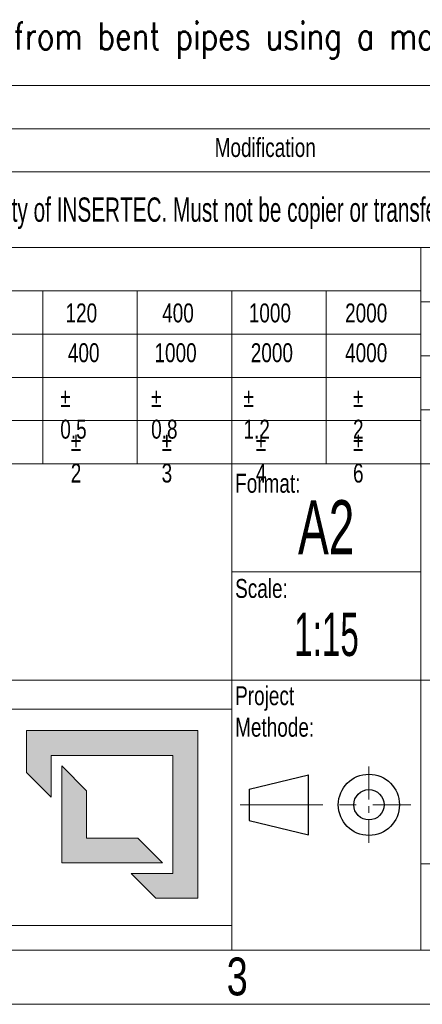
# Model space of a CAD drawing. Header units: millimetres. Extents: x 0 to 1392, y 0 to 716.
# Tile 26 of 29: x 1255 to 1294, y 292 to 386. Entities that reach past the tile are written whole.
import ezdxf

# ---------------------------------------------------------------- set-up
doc = ezdxf.new("R2010")
doc.units = ezdxf.units.MM
doc.header["$LTSCALE"] = 0.25
doc.linetypes.add('CENTER', pattern=[50.8, 31.75, -6.35, 6.35, -6.35])
doc.linetypes.add('CENTERX2', pattern=[20.32, 12.7, -2.54, 2.54, -2.54])
doc.layers.add('SLD-0', color=179, linetype='Continuous')
doc.styles.add('AdskIsoMetric', font='romans.shx', dxfattribs={"width": 0.8, "height": 2.5})
doc.styles.add('SLDTEXTSTYLE1', font='TXT', dxfattribs={"width": 0.574367})
doc.styles.add('SLDTEXTSTYLE2', font='TXT', dxfattribs={"width": 0.638186})
doc.styles.add('SLDTEXTSTYLE3', font='TXT', dxfattribs={"width": 0.75})

# ---------------------------------------------------------------- blocks, each defined once
blk = doc.blocks.new('cajetin')
at = {"color": 7, "linetype": 'Continuous', "lineweight": 18}
for p, q in [((853.5, 7.5), (7.5, 7.5)), ((861, 0), (0, 0))]:
    blk.add_line(p, q, dxfattribs=at)
at = {"color": 7, "linetype": 'Continuous', "lineweight": 0, "insert": (693.01, 6.49), "char_height": 5.25, "attachment_point": 2, "style": 'SLDTEXTSTYLE3'}
blk.add_mtext('3', dxfattribs=at)
blk = doc.blocks.new('LOGO_sombreado')
at = {"linetype": 'Continuous'}
for points in [[(69.338, 18.023), (53.486, 18.023), (53.486, 14.148), (55.776, 11.858), (55.776, 15.733), (67.048, 15.733), (67.048, 4.812), (63.173, 4.812), (65.463, 2.523), (69.338, 2.523)], [(59.044, 12.465), (56.754, 14.754), (56.754, 5.791), (66.07, 5.791), (63.78, 8.081), (59.044, 8.081)]]:
    blk.add_hatch(color=7, dxfattribs=at).paths.add_polyline_path(points, flags=0)
at = {"color": 7, "linetype": 'Continuous', "lineweight": 18}
for p, q in [((0, 20), (72.5, 20)), ((72.5, 20), (72.502, 20.001)), ((72.5, 20), (72.5, 0)), ((53.486, 14.148), (53.486, 18.023)), ((53.486, 18.023), (69.338, 18.023)), ((69.338, 18.023), (69.338, 2.523)), ((67.048, 15.733), (55.776, 15.733)), ((55.776, 15.733), (55.776, 11.858)), ((67.048, 4.812), (67.048, 15.733)), ((56.754, 5.791), (56.754, 14.754)), ((56.754, 14.754), (59.044, 12.465)), ((55.776, 11.858), (53.486, 14.148)), ((59.044, 12.465), (59.044, 8.081)), ((59.044, 8.081), (63.78, 8.081)), ((63.78, 8.081), (66.07, 5.791)), ((66.07, 5.791), (56.754, 5.791)), ((65.463, 2.523), (63.173, 4.812)), ((63.173, 4.812), (67.048, 4.812)), ((69.338, 2.523), (65.463, 2.523)), ((0, 0), (72.5, 0))]:
    blk.add_line(p, q, dxfattribs=at)

msp = doc.modelspace()

# ---------------------------------------------------------------- linework, layer by layer
at = {"color": 7, "linetype": 'Continuous', "lineweight": 18}
for p, q in [((1200.554, 379.879), (1386.826, 379.879)), ((1200.554, 375.74), (1386.826, 375.74)), ((1200.554, 371.6), (1386.826, 371.6)), ((1200.554, 364.356), (1386.826, 364.356)), ((1293.69, 364.356), (1293.69, 297.092)), ((1200.554, 360.217), (1293.69, 360.217)), ((1257.47, 343.66), (1257.47, 360.217)), ((1266.525, 343.66), (1266.525, 360.217)), ((1275.58, 343.66), (1275.58, 360.217)), ((1284.635, 343.66), (1284.635, 360.217)), ((1355.78, 359.182), (1293.69, 359.182)), ((1200.554, 356.078), (1293.69, 356.078)), ((1355.78, 354.008), (1293.69, 354.008)), ((1200.554, 351.938), (1293.69, 351.938)), ((1355.78, 348.834), (1293.69, 348.834)), ((1200.554, 347.799), (1293.69, 347.799)), ((1248.416, 343.66), (1257.47, 343.66)), ((1257.47, 343.66), (1266.525, 343.66)), ((1266.525, 343.66), (1275.58, 343.66)), ((1275.58, 343.66), (1284.635, 343.66)), ((1275.58, 343.66), (1275.58, 322.963)), ((1284.635, 343.66), (1293.69, 343.66)), ((1293.69, 343.66), (1309.213, 343.66)), ((1275.58, 333.311), (1293.69, 333.311)), ((1200.554, 322.963), (1293.69, 322.963)), ((1275.58, 322.963), (1275.58, 297.092)), ((1293.69, 322.963), (1386.826, 322.963)), ((1293.69, 305.37), (1386.826, 305.37)), ((1200.554, 297.092), (1386.826, 297.092))]:
    msp.add_line(p, q, dxfattribs=at)
at = {"color": 7, "linetype": 'CENTERX2', "lineweight": 18}
msp.add_line((1288.717, 314.69), (1288.717, 307.368), dxfattribs=at)
at = {"color": 7, "linetype": 'Continuous', "lineweight": 25}
for p, q in [((1277.242, 312.503), (1282.918, 313.879)), ((1282.918, 308.154), (1282.918, 313.879)), ((1277.242, 312.503), (1277.242, 309.53)), ((1277.242, 309.53), (1282.918, 308.154))]:
    msp.add_line(p, q, dxfattribs=at)
at = {"color": 7, "linetype": 'CENTER', "lineweight": 18}
msp.add_line((1276.382, 311.016), (1292.747, 311.016), dxfattribs=at)
at = {"color": 7, "linetype": 'Continuous', "lineweight": 25}
for radius in [2.93, 1.45]:
    msp.add_circle((1288.717, 311.016), radius, dxfattribs=at)

# ---------------------------------------------------------------- block references
at = {"xscale": 0.689895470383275, "yscale": 0.689895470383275, "zscale": 0.689895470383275}
msp.add_blockref('cajetin', (798, 291.917), dxfattribs=at)
at = {"color": 7, "linetype": 'Continuous', "xscale": 1.034843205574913, "yscale": 1.034843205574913, "zscale": 1.034843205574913}
msp.add_blockref('LOGO_sombreado', (1200.564, 299.47), dxfattribs=at)

# ---------------------------------------------------------------- texts
at = {"insert": (1204.104, 385.909), "char_height": 2.59725, "attachment_point": 1, "style": 'AdskIsoMetric'}
msp.add_mtext_dynamic_manual_height_columns('**The elbows will be manufactured from bent pipes using a manual bending machine', width=4135.89111, gutter_width=12.986, heights=[0], dxfattribs=at)
at = {"color": 7, "linetype": 'Continuous', "lineweight": 0, "style": 'SLDTEXTSTYLE3'}
for s, insert, char_height, attachment_point in [('Modification', (1278.787, 374.846), 1.81098, 2), ('Tolerance for dimensions without tol. according to ISO 2768-mK', (1201.216, 363.127), 1.81098, 1), ('120', (1259.655, 359.012), 1.811, 1), ('400', (1268.913, 359.012), 1.811, 1), ('1000', (1277.211, 359.012), 1.811, 1), ('2000', (1286.437, 359.012), 1.811, 1), ('400', (1259.879, 355.203), 1.811, 1), ('1000', (1268.176, 355.203), 1.811, 1), ('2000', (1277.402, 355.203), 1.811, 1), ('4000', (1286.437, 355.203), 1.811, 1), ('%%p^J0.5', (1259.152, 350.902), 1.811, 1), ('%%p^J0.8', (1267.858, 350.902), 1.811, 1), ('%%p^J1.2', (1276.708, 350.902), 1.811, 1), ('%%p^J2', (1287.193, 350.902), 1.811, 1), ('%%p^J2', (1260.156, 346.698), 1.811, 1), ('%%p^J3', (1268.861, 346.698), 1.811, 1), ('%%p^J4', (1277.89, 346.698), 1.811, 1), ('%%p^J6', (1287.193, 346.698), 1.811, 1), ('Format:', (1275.903, 342.702), 1.811, 1), ('Scale:', (1275.903, 332.636), 1.811, 1), ('Project^JMethode:', (1275.903, 322.367), 1.81098, 1)]:
    msp.add_mtext(s, dxfattribs=dict(at, insert=insert, char_height=char_height, attachment_point=attachment_point))
at = {"layer": 'SLD-0', "color": 7, "attachment_point": 2}
for s, insert, char_height, style in [('This drawing is property of INSERTEC. Must not be copier or transferred to third parties in any way without written authorization.', (1291.275, 369.159), 2.328397, 'SLDTEXTSTYLE2'), ('A2', (1284.628, 340.179), 5.1742, 'SLDTEXTSTYLE2'), ('1:15', (1284.658, 329.405), 4.1394, 'SLDTEXTSTYLE1')]:
    msp.add_mtext(s, dxfattribs=dict(at, insert=insert, char_height=char_height, style=style))

doc.saveas('drawing.dxf')
